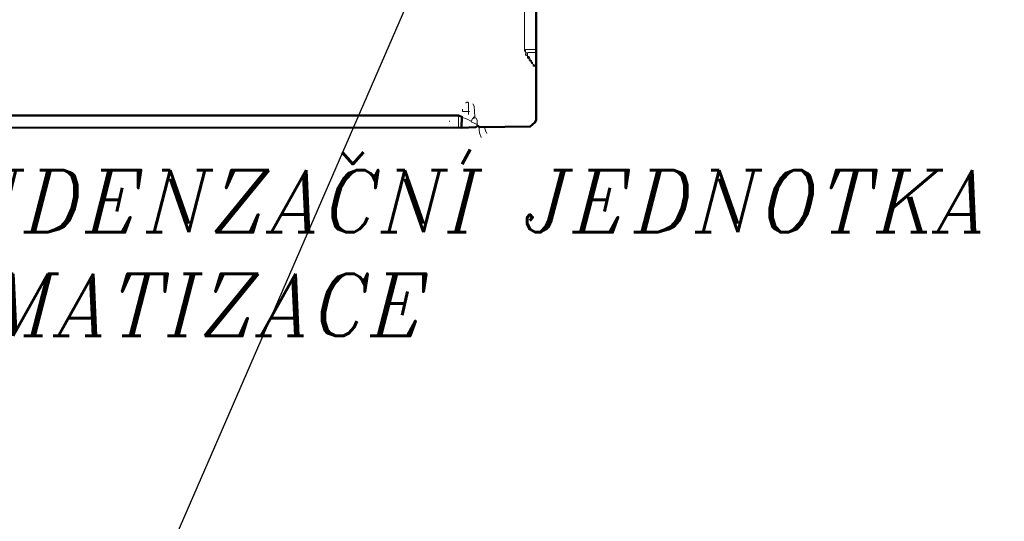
# Model space of a CAD drawing. Header units: millimetres. Extents: x -102634 to 407724, y -68883 to 155589.
# Tile 64 of 80: x 221154 to 222976, y 65989 to 66916. Entities that reach past the tile are written whole.
import ezdxf

# ---------------------------------------------------------------- set-up
doc = ezdxf.new("R2010")
doc.units = ezdxf.units.MM
doc.header["$LTSCALE"] = 20
doc.layers.add('CKTEXTY_MALE', color=8, linetype='Continuous', lineweight=18)
doc.layers.add('V-objekty', color=130, linetype='Continuous', lineweight=50)
doc.styles.get("Standard").update_dxf_attribs({"font": 'isocpeur.ttf'})
doc.dimstyles.new('CADKON$7', dxfattribs={"dimscale": 100, "dimtxt": 2.5, "dimasz": 2.5, "dimexe": 1.8, "dimexo": 5, "dimgap": 0.6, "dimtad": 1, "dimrnd": 1, "dimtxsty": 'Standard', "dimblk1": 'OBLIQUE', "dimblk2": 'OBLIQUE', "dimsah": 1, "dimcen": 2.5, "dimadec": 1, "dimazin": 2, "dimtfac": 1, "dimtdec": 4, "dimtix": 1, "dimtmove": 0, "dimatfit": 3, "dimldrblk": 'DOTSMALL', "dimfxl": 5, "dimfxlon": 1, "dimtfill": 1, "dimtolj": 1, "dimarcsym": 0})

# ---------------------------------------------------------------- blocks, each defined once
blk = doc.blocks.new('DWG-RYYQ14-20T_top')
at = {"layer": 'V-objekty'}
for points in [[(4.296574, 5.389722, 0), (5.898287, 5.389722, 0), (5.904711, 5.38758, 0), (5.90364, 5.367238, 0), (4.174518, 5.368308, 0)], [(5.90364, 5.367238, 0), (5.930407, 5.368308, 0), (5.933619, 5.37045, 0), (5.937901, 5.368308, 0), (6.031049, 5.369379, 0), (6.039615, 5.376874, 0), (6.041756, 5.381156, 0), (6.042827, 6.421842, 0), (6.038544, 6.422912, 0), (6.041756, 6.423983, 0), (6.040685, 6.522484, 0), (6.031049, 6.531049, 0), (5.932548, 6.531049, 0), (5.933619, 6.529979, 0), (5.933619, 6.531049, 0)]]:
    blk.add_polyline3d(points, dxfattribs=at)
at = {"layer": 'V-objekty', "color": 2, "lineweight": 13}
for points in [[(6.021413, 5.508565, 0), (6.020343, 5.508565, 0), (6.020343, 6.38758, 0), (6.021413, 6.388651, 0), (6.042827, 6.388651, 0)], [(6.020343, 5.510707, 0), (6.022484, 5.510707, 0)], [(6.021413, 5.508565, 0), (6.022484, 5.508565, 0)], [(6.038544, 5.480728, 0), (6.038544, 5.482869, 0), (6.035332, 5.485011, 0), (6.035332, 5.488223, 0), (6.031049, 5.489293, 0), (6.031049, 5.494647, 0), (6.025696, 5.495717, 0), (6.025696, 5.505353, 0), (6.022484, 5.506424, 0), (6.022484, 5.511777, 0), (6.042827, 5.511777, 0)], [(6.025696, 5.5, 0), (6.022484, 5.501071, 0), (6.022484, 5.504283, 0), (6.023555, 5.503212, 0), (6.025696, 5.504283, 0)], [(6.025696, 5.5, 0), (6.024625, 5.501071, 0), (6.025696, 5.502141, 0), (6.026767, 5.502141, 0)], [(6.042827, 5.506424, 0), (6.026767, 5.506424, 0)], [(6.025696, 5.497859, 0), (6.026767, 5.497859, 0), (6.027837, 5.498929, 0)], [(6.028908, 5.494647, 0), (6.028908, 5.498929, 0), (6.027837, 5.498929, 0)], [(6.028908, 5.494647, 0), (6.027837, 5.495717, 0), (6.028908, 5.496788, 0), (6.029979, 5.496788, 0)], [(6.031049, 5.491435, 0), (6.029979, 5.491435, 0), (6.028908, 5.492505, 0), (6.028908, 5.493576, 0), (6.029979, 5.492505, 0), (6.031049, 5.493576, 0), (6.029979, 5.494647, 0)], [(6.033191, 5.488223, 0), (6.033191, 5.491435, 0), (6.031049, 5.491435, 0)], [(6.035332, 5.486081, 0), (6.033191, 5.486081, 0), (6.033191, 5.488223, 0)], [(6.038544, 5.480728, 0), (6.036403, 5.480728, 0), (6.036403, 5.482869, 0)], [(6.038544, 5.480728, 0), (6.041756, 5.480728, 0)], [(5.916488, 5.397216, 0), (5.916488, 5.413276, 0), (5.915418, 5.414347, 0), (5.913276, 5.414347, 0), (5.912206, 5.413276, 0), (5.911135, 5.413276, 0)], [(5.928266, 5.38758, 0), (5.927195, 5.406852, 0), (5.925054, 5.411135, 0)], [(5.916488, 5.397216, 0), (5.905782, 5.397216, 0), (5.905782, 5.401499, 0)], [(5.916488, 5.397216, 0), (5.91863, 5.397216, 0)], [(5.916488, 5.397216, 0), (5.916488, 5.391863, 0)], [(5.881156, 5.379015, 0), (5.882227, 5.379015, 0)], [(5.898287, 5.367238, 0), (5.898287, 5.388651, 0)], [(5.921842, 5.379015, 0), (5.914347, 5.383298, 0), (5.904711, 5.38651, 0)], [(5.932548, 5.37045, 0), (5.932548, 5.381156, 0), (5.930407, 5.385439, 0), (5.923983, 5.384368, 0), (5.921842, 5.377944, 0), (5.931478, 5.373662, 0), (5.930407, 5.373662, 0)], [(5.926124, 5.385439, 0), (5.925054, 5.384368, 0)], [(5.926124, 5.385439, 0), (5.926124, 5.38651, 0), (5.927195, 5.38758, 0), (5.928266, 5.38758, 0), (5.928266, 5.385439, 0)], [(5.932548, 5.372591, 0), (5.933619, 5.372591, 0)], [(5.93576, 5.369379, 0), (5.936831, 5.357602, 0), (5.940043, 5.349036, 0)], [(5.946467, 5.368308, 0), (5.948608, 5.359743, 0), (5.949679, 5.359743, 0), (5.950749, 5.356531, 0)]]:
    blk.add_polyline3d(points, dxfattribs=at)
blk = doc.blocks.new('_OBLIQUE')
at = {"color": 0, "linetype": 'ByBlock', "transparency": 33554687}
blk.add_line((-0.5, -0.5), (0.5, 0.5), dxfattribs=at)

msp = doc.modelspace()

# ---------------------------------------------------------------- block references
at = {"layer": 'V-objekty', "xscale": 1000, "yscale": 1000, "zscale": 1000}
msp.add_blockref('DWG-RYYQ14-20T_top', (216067.6, 61349.1), dxfattribs=at)

# ---------------------------------------------------------------- texts
at = {"layer": 'CKTEXTY_MALE', "insert": (220816.6, 66638), "char_height": 115, "width": 2725.369, "attachment_point": 1}
msp.add_mtext('\\fItalic|b0|i0|c238|p0;KONDENZAČNÍ JEDNOTKA\\PKLIMATIZACE', dxfattribs=at)

# ---------------------------------------------------------------- leaders
at = {"layer": 'CKTEXTY_MALE'}
for points in [[(223913.1, 79958.2), (218461.3, 59101.8)], [(223916.6, 71652.7), (218461.3, 59101.8)]]:
    msp.add_leader(points, dimstyle='CADKON$7', override={"dimscale": 50, "dimtxt": 2.3, "dimasz": 2, "dimldrblk": 'Open30'}, dxfattribs=at)

doc.saveas('drawing.dxf')
